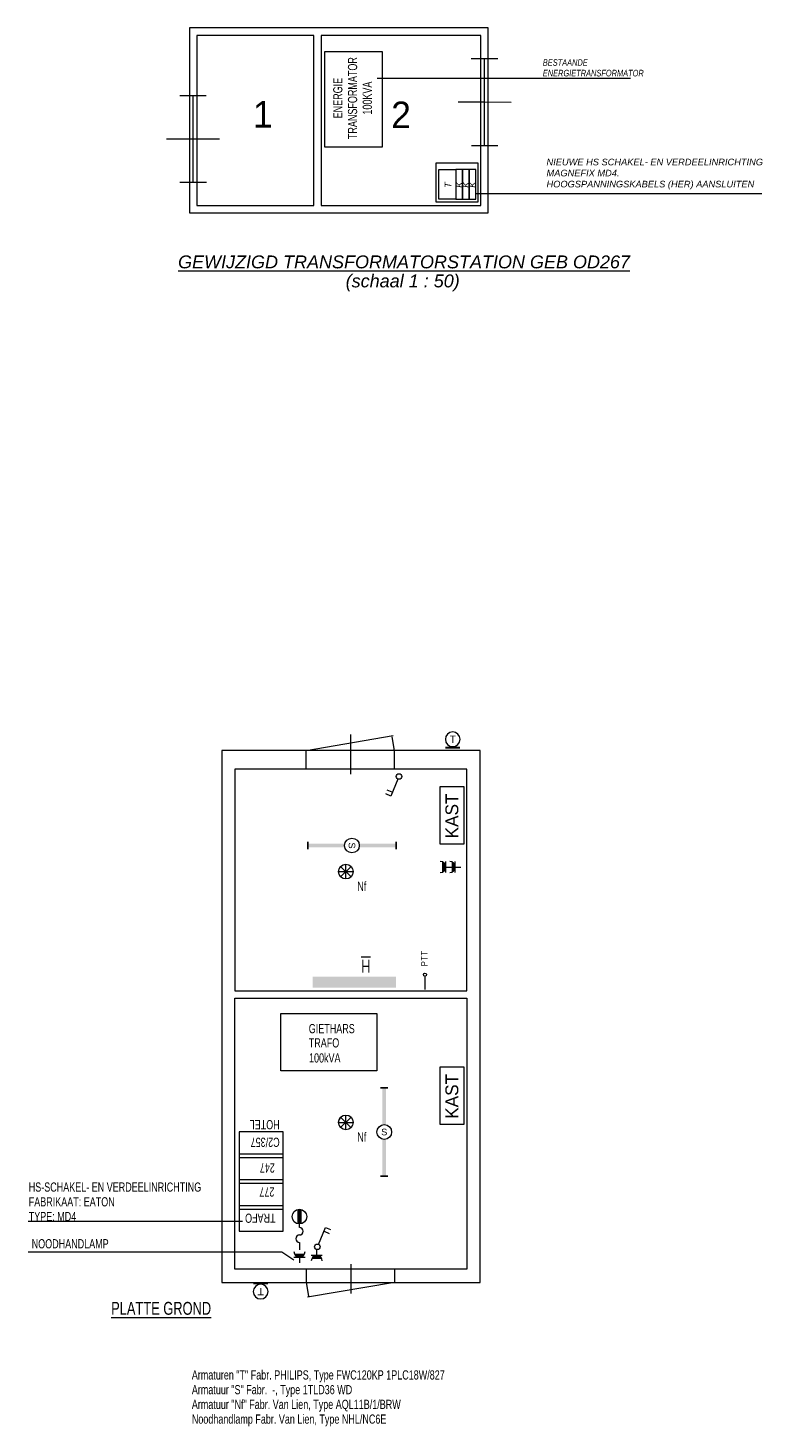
# Model space of a CAD drawing. Header units: millimetres. Extents: x 161316 to 273561, y 553218 to 595011.
# Tile 1 of 3: x 161316 to 181257, y 556969 to 595011. Entities that reach past the tile are written whole.
import ezdxf
from ezdxf.enums import TextEntityAlignment as Align

# ---------------------------------------------------------------- set-up
doc = ezdxf.new("R2010")
doc.units = ezdxf.units.MM
doc.layers.add('Algemeen-txt18', color=1, linetype='Continuous')
for name, color, linetype, lineweight in [('BINNENMUUR', 7, 'Continuous', 0), ('BOUWKUNDE', 7, 'Continuous', 0), ('BUITENMUUR', 7, 'Continuous', 0), ('energiehs', 1, 'Continuous', 0), ('energiels', 1, 'Continuous', 0), ('gootkabel', 1, 'Continuous', 0), ('LABEL', 7, 'Continuous', 0), ('lichtarm', 1, 'Continuous', 0), ('lichtnood', 1, 'Continuous', 0), ('reserve5', 1, 'Continuous', 0), ('schakelmat', 1, 'Continuous', 0), ('schets', 1, 'Continuous', 0), ('SYMBOLEN', 7, 'Continuous', 0), ('TEC_Attributen', 1, 'Continuous', 18), ('verdeelinr', 1, 'Continuous', 0), ('verklaring', 1, 'Continuous', 0)]:
    doc.layers.add(name, color=color, linetype=linetype, lineweight=lineweight)
doc.styles.add('DVD_Standaard_18', font='ariali.ttf', dxfattribs={"height": 1.8})
doc.styles.add('DVD_Standaard_35', font='ariali.ttf', dxfattribs={"height": 3.5})
doc.styles.add('ISO', font='isocpeur.ttf')
doc.styles.add('Style-STANDARD', font='ARIALUNI.TTF')
doc.styles.add('Style-WORKING', font='ARIALUNI.TTF')
doc.styles.add('txt', font='TXT', dxfattribs={"height": 0.2})

# ---------------------------------------------------------------- blocks, each defined once
blk = doc.blocks.new('AWNDA')
at = {"layer": 'lichtarm', "color": 2, "linetype": 'Continuous', "lineweight": 0}
blk.add_circle((0, 2.5), 2, dxfattribs=at)
blk.add_solid([(-2, 0), (2, 0), (-2, 0.5), (2, 0.5)], dxfattribs=at)
at = {"layer": 'lichtarm', "color": 253, "linetype": 'Continuous', "lineweight": 0, "style": 'Style-WORKING'}
for tag, p in [('AWNDA_1450', (1.49, 5)), ('AWNDA_1449', (-3.01, 1.25)), ('AWNDA_1451', (5.74, 1.25))]:
    blk.add_attdef(tag, text='', height=1.8, dxfattribs=at).set_placement(p, align=Align.RIGHT)
blk.add_attdef('AWNDA_1448', text='', height=1.99, dxfattribs=at).set_placement((0, 2.49), align=Align.MIDDLE_CENTER)
blk = doc.blocks.new('*U30')
at = {"layer": 'gootkabel', "color": 7, "linetype": 'Continuous', "lineweight": 0}
for p, q in [((-780, 1300), (780, 1300)), ((-780, -1300), (-780, 1300)), ((780, 1300), (780, -1300)), ((780, -1300), (-780, -1300))]:
    blk.add_line(p, q, dxfattribs=at)
blk = doc.blocks.new('EE0')
at = {"layer": 'lichtnood', "color": 2, "linetype": 'Continuous', "lineweight": 0}
for p, q in [((-1.99, 0), (2.01, 0)), ((-1.42, -1.42), (1.42, 1.42)), ((1.43, -1.43), (-1.42, 1.42)), ((0, -2), (0, 2))]:
    blk.add_line(p, q, dxfattribs=at)
blk.add_circle((0, 0), 2, dxfattribs=at)
blk.add_arc((0.03, 0), 2.03, 135.5648, 224.4352, dxfattribs=at)
at = {"layer": 'lichtnood', "color": 7, "linetype": 'Continuous', "lineweight": 0, "style": 'Style-WORKING'}
for tag, p in [('EE0_772', (-0.96, 4.23)), ('EE0_771', (-4.93, 0.42)), ('EE0_770', (3.01, 0.38)), ('EE0_773', (-0.98, -4.24))]:
    blk.add_attdef(tag, text='', height=2.5, dxfattribs=at).set_placement(p, align=Align.MIDDLE_LEFT)
blk = doc.blocks.new('ED6')
at = {"layer": 'lichtnood', "linetype": 'Continuous', "lineweight": 0}
blk.add_hatch(color=2, dxfattribs=at).paths.add_polyline_path([(-0.6, 1.9, -0.16), (0.6, 1.9), (0.6, 1.9), (0.6, -1.9), (0.6, -1.9, -0.16), (-0.6, -1.9), (-0.6, -1.9), (-0.6, 1.9)])
at = {"layer": 'lichtnood', "color": 2, "linetype": 'Continuous', "lineweight": 0}
for p, q in [((0, -3), (0, -2)), ((0, -7), (0, -9))]:
    blk.add_line(p, q, dxfattribs=at)
blk.add_circle((0, 0), 2, dxfattribs=at)
for centre, start, end in [((0, -4), 270, 90), ((0, -6), 90, 270)]:
    blk.add_arc(centre, 1, start, end, dxfattribs=at)
at = {"layer": 'lichtnood', "color": 253, "linetype": 'Continuous', "lineweight": 0, "style": 'Style-WORKING'}
for tag, p in [('ED6_807', (2.49, 2.98)), ('ED6_808', (-2.91, -1.18)), ('ED6_809', (7.85, -1.18))]:
    blk.add_attdef(tag, text='', height=1.8, dxfattribs=at).set_placement(p, align=Align.RIGHT)
blk = doc.blocks.new('*U36')
at = {"layer": 'lichtarm', "linetype": 'Continuous', "lineweight": 0}
for points in [[(-50, 1200), (49, 1200), (49, 194), (49, 194, 0.126565), (-50, 194), (-50, 194)], [(50, -1200), (-50, -1200), (-50, -194), (-50, -194, 0.127885), (50, -194), (50, -194)]]:
    blk.add_hatch(color=2, dxfattribs=at).paths.add_polyline_path(points)
at = {"layer": 'lichtarm', "color": 2, "linetype": 'Continuous', "lineweight": 0, "flags": 128}
for points in [[(-100, 1200), (99, 1200)], [(-100, -1200), (100, -1200)]]:
    blk.add_lwpolyline(points, close=True, dxfattribs=at)
at = {"layer": 'lichtarm', "color": 2, "linetype": 'Continuous', "lineweight": 0}
blk.add_circle((0, 0), 200, dxfattribs=at)
at = {"layer": 'lichtarm', "color": 254, "linetype": 'Continuous', "lineweight": 0, "style": 'Style-WORKING'}
blk.add_attdef('*U18_971', text='', height=199, rotation=90, dxfattribs=at).set_placement((0, 0), align=Align.MIDDLE_CENTER)
blk.add_attdef('*U18_978', text='', height=180, dxfattribs=at).set_placement((0, 0), align=Align.MIDDLE_CENTER)
blk = doc.blocks.new('*U37')
at = {"lineweight": 0}
blk.add_line((0, 2.45), (0, 0), dxfattribs=at)
blk.add_circle((0, 2.72), 0.275, dxfattribs=at)
at = {"layer": 'TEC_Attributen', "lineweight": 0, "style": 'ISO', "flags": 9}
blk.add_attdef('VERMOG', (1.59, 2.71), '', height=0.8, dxfattribs=at)
at = {"layer": 'TEC_Attributen', "lineweight": 0, "style": 'ISO', "flags": 8}
blk.add_attdef('KAST', text='', height=0.8, dxfattribs=at).set_placement((3.72, 0.41), align=Align.MIDDLE_RIGHT)
for tag, p in [('BESTEM', (1.82, 1.51)), ('GROEP', (4.22, 0.41))]:
    blk.add_attdef(tag, text='', height=0.8, dxfattribs=at).set_placement(p, align=Align.MIDDLE_LEFT)
blk = doc.blocks.new('202')
at = {"layer": 'BOUWKUNDE', "color": 7, "linetype": 'Continuous', "lineweight": 0}
for p, q in [((0.45, 0), (0.45, 0.36)), ((0, -0.18), (0, 0.18)), ((0.9, -0.179), (0.9, 0.181)), ((0, 0), (0.9, 0.001)), ((0.449, -0.36), (0.45, 0))]:
    blk.add_line(p, q, dxfattribs=at)
at = {"layer": 'BOUWKUNDE', "color": 7, "linetype": 'Continuous', "lineweight": 13, "style": 'Style-STANDARD', "flags": 1}
for tag in ['soort', 'type']:
    blk.add_attdef(tag, (0, 0), '', height=0.324, rotation=8.0973, dxfattribs=at)
blk = doc.blocks.new('*U43')
at = {"layer": 'gootkabel', "color": 7, "linetype": 'Continuous', "lineweight": 0}
for p, q in [((-780, 1300), (780, 1300)), ((-780, -1300), (-780, 1300)), ((780, 1300), (780, -1300)), ((780, -1300), (-780, -1300))]:
    blk.add_line(p, q, dxfattribs=at)

msp = doc.modelspace()

# ---------------------------------------------------------------- hatches: boundary and pattern name
at = {"layer": 'schakelmat', "linetype": 'Continuous', "lineweight": 0}
for points in [[(172568, 572071), (172568, 572353), (172568, 572353, -0.70922), (172568, 572071)], [(172824, 572071), (172824, 572353), (172824, 572353, -0.70922), (172824, 572071)], [(168551, 561711), (168833, 561711), (168833, 561711, -0.70922), (168551, 561711)], [(169303, 561561), (169021, 561561), (169021, 561561, -0.70922), (169303, 561561)]]:
    msp.add_hatch(color=2, dxfattribs=at).paths.add_polyline_path(points)

# ---------------------------------------------------------------- linework, layer by layer
at = {"layer": 'BINNENMUUR', "color": 7, "linetype": 'Continuous', "lineweight": 0}
for points in [[(165902, 594811), (165904, 590191), (169080, 590191), (169080, 594811)], [(169280, 594811), (169280, 590191), (173622, 590191), (173622, 594811)]]:
    msp.add_lwpolyline(points, close=True, dxfattribs=at)
at = {"layer": 'BUITENMUUR', "color": 7, "linetype": 'Continuous', "lineweight": 0}
msp.add_lwpolyline([(165702, 595011), (165702, 589991), (173822, 589991), (173822, 595011)], close=True, dxfattribs=at)
at = {"layer": 'energiels'}
msp.add_line((181257, 590504), (173500, 590504), dxfattribs=at)
at = {"layer": 'energiels', "color": 2}
for points in [[(173549, 590286), (173549, 591338), (172399, 591338), (172399, 590286), (173549, 590286)], [(172476, 590363), (172476, 591163), (172936, 591163), (172936, 590363), (172476, 590363)], [(173118, 590363), (173118, 591163), (172936, 591163), (172936, 590363), (173118, 590363)], [(173300, 590363), (173300, 591163), (173118, 591163), (173118, 590363), (173300, 590363)], [(173482, 590363), (173482, 591163), (173300, 591163), (173300, 590363), (173482, 590363)]]:
    msp.add_lwpolyline(points, dxfattribs=at)
at = {"layer": 'gootkabel', "color": 7, "linetype": 'Continuous', "lineweight": 0}
for p, q in [((170088, 574736), (170088, 575816)), ((171271, 575376), (171207, 575748)), ((168871, 574870), (168871, 575376)), ((171271, 574870), (171271, 575376)), ((168871, 561281), (168871, 560927)), ((170088, 561421), (170088, 560621)), ((171271, 561281), (171271, 560927)), ((168871, 560927), (168935, 560555))]:
    msp.add_line(p, q, dxfattribs=at)
at = {"layer": 'schakelmat', "color": 2, "linetype": 'Continuous', "lineweight": 0}
for p, q in [((171365, 574604), (171173, 574141)), ((171173, 574141), (171035, 574198)), ((171213, 574248), (171075, 574305)), ((172668, 572062), (172668, 572362)), ((172668, 572212), (172818, 572212)), ((172924, 572062), (172924, 572362)), ((172924, 572212), (173074, 572212)), ((169208, 561959), (169400, 562422)), ((169360, 562315), (169498, 562258)), ((169400, 562422), (169538, 562365)), ((168542, 561611), (168842, 561611)), ((168692, 561611), (168692, 561461)), ((169312, 561661), (169012, 561661)), ((169162, 561661), (169162, 561811))]:
    msp.add_line(p, q, dxfattribs=at)
for centre in [(171396, 574672), (169177, 561891)]:
    msp.add_circle(centre, 75, dxfattribs=at)
for centre, start, end in [((172518, 572212), 270, 90), ((172774, 572212), 270, 90), ((168692, 561761), 180, 0), ((169162, 561511), 0, 180)]:
    msp.add_arc(centre, 150, start, end, dxfattribs=at)
at = {"layer": 'schets', "color": 1, "linetype": 'Continuous', "lineweight": 0}
for p, q in [((177689, 593640), (170806, 593640)), ((161316, 562591), (167140, 562591))]:
    msp.add_line(p, q, dxfattribs=at)
at = {"layer": 'schets', "color": 7, "linetype": 'Continuous', "lineweight": 0}
for p, q in [((168871, 575376), (171236, 575783)), ((171271, 560927), (168906, 560520))]:
    msp.add_line(p, q, dxfattribs=at)
at = {"layer": 'schets', "color": 2, "linetype": 'Continuous', "lineweight": 0}
for p, q in [((167051, 564419), (168251, 564419)), ((167051, 564319), (168251, 564319)), ((167051, 563719), (168251, 563719)), ((167051, 563619), (168251, 563619)), ((167051, 563019), (168251, 563019)), ((167051, 562919), (168251, 562919))]:
    msp.add_line(p, q, dxfattribs=at)
at = {"layer": 'schets', "color": 7, "linetype": 'Continuous', "lineweight": 0, "flags": 128}
for points in [[(173598, 575376), (166578, 575376), (166578, 560927), (173598, 560927)], [(173238, 561281), (166938, 561281), (166938, 568649), (173238, 568649)]]:
    msp.add_lwpolyline(points, close=True, dxfattribs=at)
msp.add_lwpolyline([(168361, 568849), (173238, 568849), (173238, 574870), (168361, 574870), (166938, 574870), (166938, 568849), (168361, 568849)], dxfattribs=at)
at = {"layer": 'schets', "color": 2, "linetype": 'Continuous', "lineweight": 0, "flags": 128}
msp.add_lwpolyline([(167051, 562319), (168251, 562319), (168251, 565019), (167051, 565019)], close=True, dxfattribs=at)
at = {"layer": 'schets', "color": 1, "linetype": 'Continuous', "lineweight": 0, "flags": 128}
msp.add_lwpolyline([(161320, 561760), (168209, 561760), (168536, 561536)], dxfattribs=at)
at = {"layer": 'SYMBOLEN', "color": 2, "linetype": 'Continuous', "lineweight": 0}
for points in [[(172512, 572838), (172512, 574399), (173156, 574399), (173156, 572838)], [(172512, 565219), (172512, 566780), (173156, 566780), (173156, 565219)]]:
    msp.add_lwpolyline(points, close=True, dxfattribs=at)
at = {"layer": 'verdeelinr', "color": 2, "linetype": 'Continuous', "lineweight": 0}
msp.add_solid([(171316, 569232), (169052, 569232), (171316, 568932), (169052, 568932)], dxfattribs=at)

# ---------------------------------------------------------------- block references
ref = msp.add_blockref('*U37', (172100, 568880), dxfattribs=dict(xscale=150, yscale=150, zscale=150, rotation=0.0001043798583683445))
ref.add_attrib('BESTEM', 'PTT', dxfattribs={"layer": 'TEC_Attributen', "height": 180, "rotation": 90, "style": 'ISO'}).set_placement((172084, 569510), align=Align.MIDDLE_LEFT)
at = {"layer": 'BOUWKUNDE', "color": 7, "linetype": 'Continuous', "lineweight": 0, "xscale": 2622.208355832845, "yscale": 1999.990686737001, "zscale": 2000, "rotation": 90}
for p in [(173722, 591811), (165802, 590811)]:
    msp.add_blockref('202', p, dxfattribs=at)
at = {"layer": 'energiehs', "color": 2, "linetype": 'Continuous', "lineweight": 0}
msp.add_blockref('*U43', (170159, 593075), dxfattribs=at)
at = {"layer": 'gootkabel', "color": 7, "linetype": 'Continuous', "lineweight": 0, "rotation": 89.99999999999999}
msp.add_blockref('*U30', (169489, 567452), dxfattribs=at)
at = {"layer": 'lichtarm', "color": 2, "linetype": 'Continuous', "lineweight": 0}
ref = msp.add_blockref('AWNDA', (172855, 575433), dxfattribs=dict(at, xscale=-100, yscale=100, zscale=100))
ref.add_attrib('AWNDA_1448', 'T', dxfattribs={"color": 253, "linetype": 'Continuous', "lineweight": 0, "height": 199, "style": 'Style-WORKING', "text_generation_flag": 2}).set_placement((172855, 575683), align=Align.MIDDLE_CENTER)
ref = msp.add_blockref('*U36', (170117, 572797), dxfattribs=dict(at, rotation=270))
ref.add_attrib('*U18_978', 'S', dxfattribs={"color": 254, "linetype": 'Continuous', "lineweight": 0, "height": 180, "rotation": 270, "style": 'Style-WORKING'}).set_placement((170117, 572797), align=Align.MIDDLE_CENTER)
ref = msp.add_blockref('*U36', (170994, 565012), dxfattribs=at)
ref.add_attrib('*U18_978', 'S', dxfattribs={"color": 254, "linetype": 'Continuous', "lineweight": 0, "height": 180, "style": 'Style-WORKING'}).set_placement((170994, 565012), align=Align.MIDDLE_CENTER)
ref = msp.add_blockref('AWNDA', (167637, 560927), dxfattribs=dict(at, xscale=-100, yscale=100, zscale=100, rotation=180))
ref.add_attrib('AWNDA_1448', 'T', dxfattribs={"color": 253, "linetype": 'Continuous', "lineweight": 0, "height": 199, "rotation": 180, "style": 'Style-WORKING', "text_generation_flag": 2}).set_placement((167638, 560677), align=Align.MIDDLE_CENTER)
at = {"layer": 'lichtnood', "color": 2, "linetype": 'Continuous', "lineweight": 0, "xscale": 100, "yscale": 100, "zscale": 100}
for name, p in [('EE0', (169952, 572088)), ('EE0', (169952, 565273)), ('ED6', (168691, 562714))]:
    msp.add_blockref(name, p, dxfattribs=at)

# ---------------------------------------------------------------- texts
at = {"layer": 'Algemeen-txt18', "style": 'DVD_Standaard_18'}
for s, p in [('T', (172813, 590667)), ('K', (173120, 590667)), ('K', (173302, 590667)), ('K', (173479, 590667))]:
    msp.add_text(s, height=180, rotation=90, dxfattribs=at).set_placement(p)
at = {"layer": 'Algemeen-txt18', "color": 0, "insert": (175403, 591459), "char_height": 180, "width": 6337.49, "attachment_point": 1, "style": 'DVD_Standaard_18'}
msp.add_mtext('NIEUWE HS SCHAKEL- EN VERDEELINRICHTING MAGNEFIX MD4.\\PHOOGSPANNINGSKABELS (HER) AANSLUITEN', dxfattribs=at)
at = {"layer": 'energiehs', "color": 2, "linetype": 'Continuous', "lineweight": 0, "style": 'DVD_Standaard_35'}
for s, p in [('%%UGEWIJZIGD TRANSFORMATORSTATION GEB OD267', (165393, 588480)), ('(schaal 1 : 50)', (169947, 587963))]:
    msp.add_text(s, height=350, dxfattribs=at).set_placement(p)
at = {"layer": 'energiehs', "color": 2, "linetype": 'Continuous', "lineweight": 0, "style": 'Style-WORKING', "width": 0.714286}
msp.add_text('%%uPLATTE GROND%%u', height=350, dxfattribs=at).set_placement((163575, 560046))
at = {"layer": 'energiehs', "color": 7, "linetype": 'Continuous', "lineweight": 0, "insert": (169608, 593106), "char_height": 250, "attachment_point": 2, "rotation": 90, "line_spacing_factor": 0.96, "style": 'Style-WORKING'}
msp.add_mtext('{\\W0.7;ENERGIE\\PTRANSFORMATOR\\P100KVA}', dxfattribs=at)
at = {"layer": 'LABEL', "color": 7, "linetype": 'Continuous', "lineweight": 0, "style": 'txt'}
for s, p in [('1', (167428, 592305)), ('2', (171184, 592291))]:
    msp.add_text(s, height=720, dxfattribs=at).set_placement(p)
at = {"layer": 'lichtnood', "color": 7, "linetype": 'Continuous', "lineweight": 0, "style": 'Style-WORKING', "width": 0.7}
for p in [(170262, 571564), (170262, 564749)]:
    msp.add_text('Nf', height=250, dxfattribs=at).set_placement(p)
at = {"layer": 'reserve5', "color": 7, "linetype": 'Continuous', "lineweight": 0, "style": 'Style-WORKING', "width": 0.7}
for s, p in [('GIETHARS', (168944, 567697)), ('TRAFO', (168944, 567310)), ('100kVA', (168951, 566901)), ('NOODHANDLAMP', (161416, 561851))]:
    msp.add_text(s, height=250, dxfattribs=at).set_placement(p)
for s, p in [('HOTEL', (168154, 565336)), ('C2/357', (168154, 564858)), ('247', (168021, 564158)), ('277', (168010, 563507)), ('TRAFO', (168042, 562795))]:
    msp.add_text(s, height=250, rotation=180, dxfattribs=at).set_placement(p)
at = {"layer": 'reserve5', "color": 7, "linetype": 'Continuous', "lineweight": 0, "attachment_point": 7, "line_spacing_factor": 0.96}
for s, insert, char_height, style in [('{\\W0.7;BESTAANDE\\PENERGIETRANSFORMATOR }', (175303, 593692), 180, 'DVD_Standaard_18'), ('{\\W0.7;HS-SCHAKEL- EN VERDEELINRICHTING \\PFABRIKAAT: EATON\\PTYPE: MD4}', (161336, 562591), 250, 'Style-WORKING')]:
    msp.add_mtext(s, dxfattribs=dict(at, insert=insert, char_height=char_height, style=style))
at = {"layer": 'SYMBOLEN', "color": 2, "linetype": 'Continuous', "lineweight": 0, "char_height": 350, "attachment_point": 1, "rotation": 90}
for insert in [(172657, 572989), (172657, 565370)]:
    msp.add_mtext_dynamic_manual_height_columns('KAST', width=1436, gutter_width=0.9, heights=[178], dxfattribs=dict(at, insert=insert))
at = {"layer": 'verdeelinr', "color": 2, "linetype": 'Continuous', "lineweight": 0, "style": 'Style-WORKING', "width": 0.714286}
msp.add_text('%%UH', height=350, rotation=180, dxfattribs=at).set_placement((170621, 569696))
at = {"layer": 'verklaring', "color": 7, "linetype": 'Continuous', "lineweight": 0, "insert": (165767, 557774), "char_height": 250, "attachment_point": 4, "line_spacing_factor": 0.96, "style": 'Style-WORKING'}
msp.add_mtext('{\\W0.7;Armaturen "T" Fabr. PHILIPS, Type FWC120KP 1PLC18W/827  \\PArmatuur "S" Fabr.  -, Type 1TLD36 WD\\PArmatuur "Nf" Fabr\\C0;. Van Lien, Type AQL11B/1/BRW\\PNoodhandlamp Fabr. Van Lien, Type NHL/NC6E}', dxfattribs=at)

doc.saveas('drawing.dxf')
